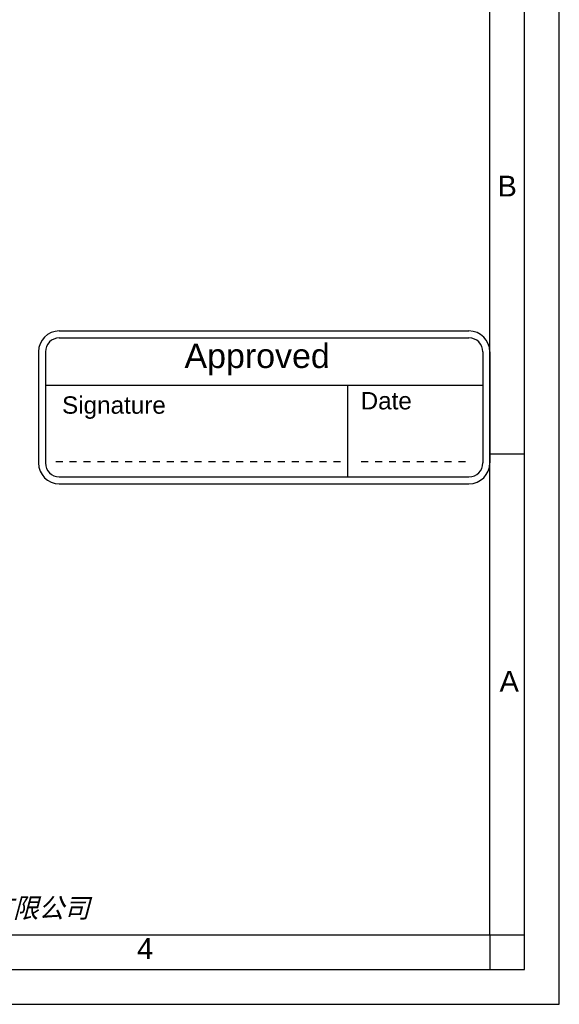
# Model space of a CAD drawing. Header units: millimetres. Extents: x 0 to 420, y 0 to 297.
# Tile 43 of 68: x 342 to 420, y 0 to 142. Entities that reach past the tile are written whole.
import ezdxf

# ---------------------------------------------------------------- set-up
doc = ezdxf.new("R2010")
doc.units = ezdxf.units.MM
doc.header["$LTSCALE"] = 23.1
doc.layers.get('0').update_dxf_attribs({"linetype": 'CONTINUOUS'})
doc.layers.add('DETAIL', color=7, linetype='CONTINUOUS')
doc.styles.add('TEXTSTYLE_11', font='arial.ttf')
doc.styles.add('TEXTSTYLE_2', font='arial.ttf')
doc.styles.add('TEXTSTYLE_7', font='txt')

# ---------------------------------------------------------------- blocks, each defined once
blk = doc.blocks.new('LOGO_PHASE_NINGBO_BL1', base_point=(320.75, 22.5))
at = {"color": 2, "linetype": 'CONTINUOUS', "style": 'TEXTSTYLE_7', "oblique": 15}
blk.add_text('宁波菲仕运动控制技术有限公司', height=2.8295, dxfattribs=at).set_placement((300.86, 12.46))
blk = doc.blocks.new('APPROVED_BL4', base_point=(377.48, 85.92))
at = {"layer": 'DETAIL', "color": 1, "linetype": 'CONTINUOUS'}
for p, q in [((347.98, 96.92), (406.98, 96.92)), ((347.98, 95.92), (406.98, 95.92)), ((344.98, 93.92), (344.98, 77.92)), ((345.98, 93.92), (345.98, 77.92)), ((408.98, 93.92), (408.98, 77.92)), ((409.98, 93.92), (409.98, 77.92)), ((345.98, 89.1), (408.98, 89.1)), ((389.47, 89.1), (389.47, 75.92)), ((347.47, 78.14), (348.47, 78.14)), ((349.47, 78.14), (350.47, 78.14)), ((351.47, 78.14), (352.47, 78.14)), ((353.47, 78.14), (354.47, 78.14)), ((355.47, 78.14), (356.47, 78.14)), ((357.47, 78.14), (358.47, 78.14)), ((359.47, 78.14), (360.47, 78.14)), ((361.47, 78.14), (362.47, 78.14)), ((363.47, 78.14), (364.47, 78.14)), ((365.47, 78.14), (366.47, 78.14)), ((367.47, 78.14), (368.47, 78.14)), ((369.47, 78.14), (370.47, 78.14)), ((371.47, 78.14), (372.47, 78.14)), ((373.47, 78.14), (374.47, 78.14)), ((375.47, 78.14), (376.47, 78.14)), ((377.47, 78.14), (378.47, 78.14)), ((379.47, 78.14), (380.47, 78.14)), ((381.47, 78.14), (382.47, 78.14)), ((383.47, 78.14), (384.47, 78.14)), ((385.47, 78.14), (386.47, 78.14)), ((387.47, 78.14), (388.47, 78.14)), ((391.47, 78.14), (392.47, 78.14)), ((393.47, 78.14), (394.47, 78.14)), ((395.47, 78.14), (396.47, 78.14)), ((397.47, 78.14), (398.47, 78.14)), ((399.47, 78.14), (400.47, 78.14)), ((401.47, 78.14), (402.47, 78.14)), ((403.47, 78.14), (404.47, 78.14)), ((405.47, 78.14), (406.47, 78.14)), ((347.98, 75.92), (406.98, 75.92)), ((347.98, 74.92), (406.98, 74.92))]:
    blk.add_line(p, q, dxfattribs=at)
for centre, radius, start, end in [((347.98, 93.92), 3, 90, 180), ((406.98, 93.92), 3, 0, 90), ((347.98, 93.92), 2, 90, 180), ((406.98, 93.92), 2, 0, 90), ((347.98, 77.92), 3, 180, 270), ((347.98, 77.92), 2, 180, 270), ((406.98, 77.92), 3, 270, 360), ((406.98, 77.92), 2, 270, 360)]:
    blk.add_arc(centre, radius, start, end, dxfattribs=at)
at = {"layer": 'DETAIL', "color": 2, "linetype": 'CONTINUOUS', "style": 'TEXTSTYLE_11'}
for s, height, p in [('Approved', 3.5, (366.01, 91.59)), ('Date', 2.5, (391.38, 85.63)), ('Signature', 2.5, (348.38, 85.01))]:
    blk.add_text(s, height=height, dxfattribs=at).set_placement(p)

msp = doc.modelspace()

# ---------------------------------------------------------------- linework, layer by layer
at = {"color": 2, "linetype": 'CONTINUOUS'}
for p, q in [((420, 0), (420, 297)), ((415, 5), (415, 292)), ((410, 79.25), (415, 79.25)), ((410.00278, 10.01538), (410.00278, 5.01538)), ((410.00841, 9.99683), (415.00841, 9.99683)), ((20, 5), (415, 5)), ((237.25, 0), (420, 0))]:
    msp.add_line(p, q, dxfattribs=at)
at = {"color": 7, "linetype": 'CONTINUOUS'}
for p, q in [((410, 10), (410, 287)), ((25, 10), (410, 10))]:
    msp.add_line(p, q, dxfattribs=at)

# ---------------------------------------------------------------- block references
at = {"color": 2, "linetype": 'CONTINUOUS'}
msp.add_blockref('LOGO_PHASE_NINGBO_BL1', (320.75, 22.49989), dxfattribs=at)
at = {"layer": 'DETAIL', "color": 2, "linetype": 'CONTINUOUS'}
msp.add_blockref('APPROVED_BL4', (377.48383, 85.9221), dxfattribs=at)

# ---------------------------------------------------------------- texts
at = {"color": 2, "linetype": 'CONTINUOUS', "char_height": 3, "attachment_point": 1, "line_spacing_factor": 0.9, "style": 'TEXTSTYLE_2'}
for s, insert, width in [('B', (411.08948, 119.28251), 2.7881041), ('A', (411.3869, 47.99854), 2.7881041), ('4', (359.18334, 9.53753), 2.330855)]:
    msp.add_mtext(s, dxfattribs=dict(at, insert=insert, width=width))

doc.saveas('drawing.dxf')
